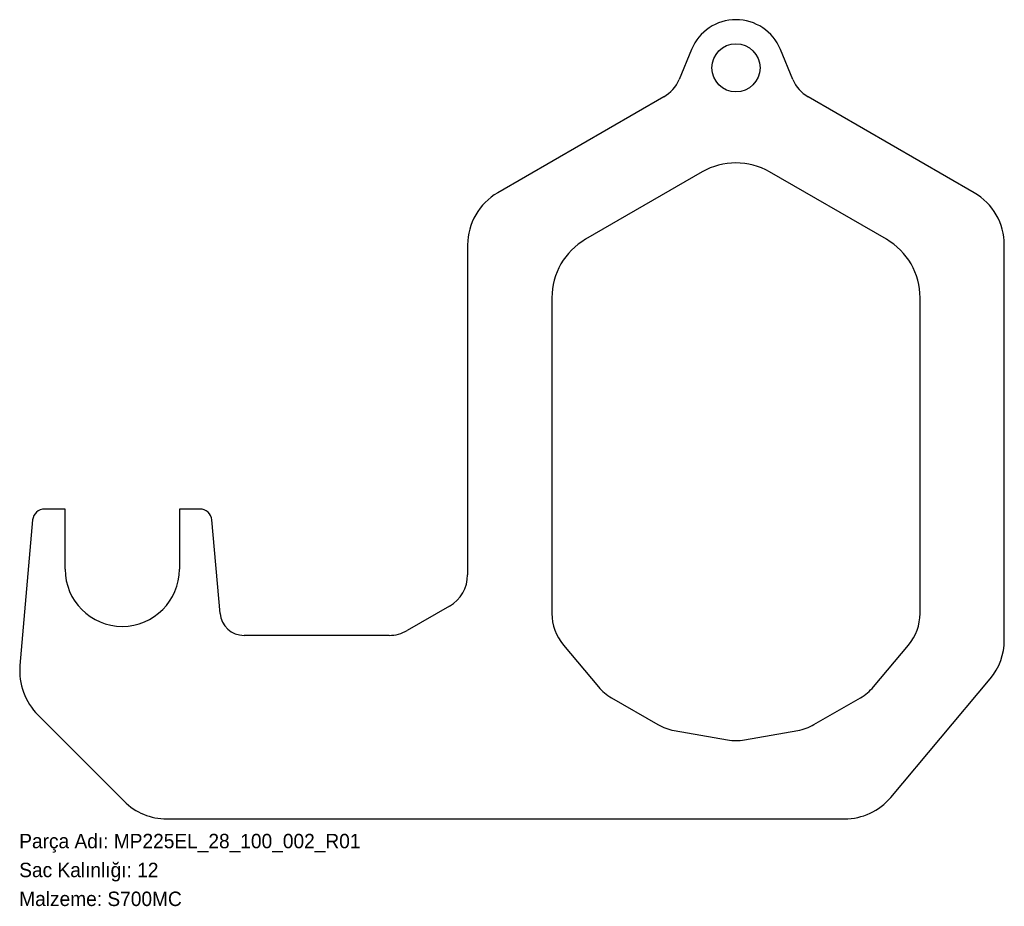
# Model space of a CAD drawing. Header units: millimetres. Extents: x 0 to 819, y -72 to 665.
import ezdxf

# ---------------------------------------------------------------- set-up
doc = ezdxf.new("R2010")
doc.units = ezdxf.units.MM
doc.linetypes.add('SLD-Katı', pattern=[0])
doc.linetypes.add('SLD-Sürekli', pattern=[0])
doc.layers.add('METIN', color=96, linetype='SLD-Katı')
doc.styles.add('SLDTEXTSTYLE0', font='ARIAL.TTF', dxfattribs={"width": 0.948, "bigfont": 'bigfont'})
doc.styles.add('SLDTEXTSTYLE1', font='ARIAL.TTF', dxfattribs={"width": 0.948})

msp = doc.modelspace()

# ---------------------------------------------------------------- linework, layer by layer
at = {"color": 7, "linetype": 'SLD-Sürekli', "lineweight": 25}
for p, q in [((558.679532, 639.812455), (548.339785, 614.850096)), ((642.929643, 614.850096), (632.589895, 639.812455)), ((535.623399, 600.349837), (397.634714, 520.682032)), ((793.634714, 520.682032), (655.646029, 600.349837)), ((567.634714, 538.00254), (470.634714, 481.999564)), ((720.634714, 481.999564), (623.634714, 538.00254)), ((372.634714, 477.380762), (372.634714, 203.210889)), ((818.634714, 148.997465), (818.634714, 477.380762)), ((442.634714, 433.502142), (442.634714, 171.19965)), ((748.634714, 171.19965), (748.634714, 433.502142)), ((38.134714, 257.9), (21.134714, 257.9)), ((38.134714, 207.9), (38.134714, 257.9)), ((150.134714, 257.9), (133.134714, 257.9)), ((133.134714, 257.9), (133.134714, 207.9)), ((11.172767, 248.771557), (0.597876, 127.9)), ((166.887065, 171.156885), (160.096661, 248.771557)), ((357.634714, 177.230127), (322.455222, 156.919238)), ((307.455222, 152.9), (186.810959, 152.9)), ((452.226892, 144.845358), (481.324398, 110.1683)), ((709.945029, 110.1683), (739.042536, 144.845358)), ((724.203839, 18.26062), (806.936936, 116.858085)), ((492.23222, 101.01555), (530.818365, 78.737829)), ((660.451063, 78.737829), (699.037207, 101.01555)), ((15.630447, 86.598349), (87.184135, 15.044661)), ((544.19879, 73.867753), (588.515138, 66.053585)), ((602.754289, 66.053585), (647.070638, 73.867753)), ((122.539474, 0.4), (685.901617, 0.4))]:
    msp.add_line(p, q, dxfattribs=at)
msp.add_circle((595.634714, 624.505118), 20, dxfattribs=at)
for centre, radius, start, end in [((595.634714, 624.505118), 40, 22.5, 157.5), ((520.623399, 626.330599), 30, 300, 337.5), ((670.646029, 626.330599), 30, 202.5, 240), ((595.634714, 489.505118), 56, 60, 120), ((422.634714, 477.380762), 50, 120, 180), ((768.634714, 477.380762), 50, 0, 60), ((498.634714, 433.502142), 56, 120, 180), ((692.634714, 433.502142), 56, 0, 60), ((21.134714, 247.9), 10, 90, 175), ((150.134714, 247.9), 10, 5, 90), ((85.634714, 207.9), 47.5, 180, 0), ((342.634714, 203.210889), 30, 300, 0), ((186.810959, 172.9), 20, 185, 270), ((483.634714, 171.19965), 41, 180, 220), ((707.634714, 171.19965), 41, 320, 0), ((307.455222, 182.9), 30, 270, 300), ((768.634714, 148.997465), 50, 320, 0), ((52.4, 123.367901), 52, 175, 225), ((512.73222, 136.522592), 41, 220, 240), ((678.537207, 136.522592), 41, 300, 320), ((551.318365, 114.244871), 41, 240, 260), ((639.951063, 114.244871), 41, 280, 300), ((595.634714, 106.430703), 41, 260, 280), ((685.901617, 50.4), 50, 270, 320), ((122.539474, 50.4), 50, 225, 270)]:
    msp.add_arc(centre, radius, start, end, dxfattribs=at)

# ---------------------------------------------------------------- texts
at = {"layer": 'METIN', "char_height": 12, "attachment_point": 1}
for s, insert, style in [('Parça Adı: MP225EL_28_100_002_R01', (0, -12.031187), 'SLDTEXTSTYLE0'), ('Sac Kalınlığı: 12', (0, -36.031187), 'SLDTEXTSTYLE0'), ('Malzeme: S700MC', (0, -60.031187), 'SLDTEXTSTYLE1')]:
    msp.add_mtext(s, dxfattribs=dict(at, insert=insert, style=style))

doc.saveas('drawing.dxf')
